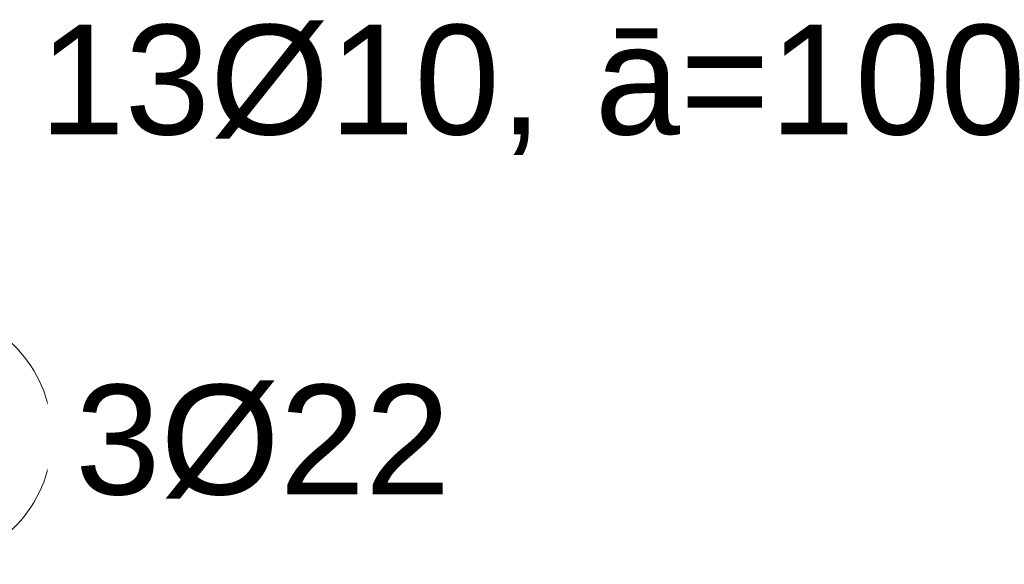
# Model space of a CAD drawing. Header units: millimetres. Extents: x -25607 to 9385, y 1894 to 10168.
# Tile 180 of 181: x 8492 to 8940, y 8532 to 8780. Entities that reach past the tile are written whole.
import ezdxf

# ---------------------------------------------------------------- set-up
doc = ezdxf.new("R2010")
doc.units = ezdxf.units.MM
doc.layers.add('S-RBAR-IDEN', color=171, linetype='Continuous', lineweight=5)
doc.styles.add('Arial', font='arial.ttf', dxfattribs={"height": 50})

# ---------------------------------------------------------------- blocks, each defined once
blk = doc.blocks.new('Popisek výztuže - _Typ_ množství_PRAVÝ-500031-V5')
at = {"layer": 'S-RBAR-IDEN'}
for p, q in [((-9208.82, 5575.12), (-9318.52, 5575.12)), ((-9318.52, 5458.68), (-9208.82, 5458.68))]:
    blk.add_line(p, q, dxfattribs=at)
for centre, start, end in [((-9318.52, 5516.9), 90, 270), ((-9208.82, 5516.9), 277.6434, 82.3566)]:
    blk.add_arc(centre, 58.22, start, end, dxfattribs=at)

msp = doc.modelspace()

# ---------------------------------------------------------------- block references
at = {"layer": 'S-RBAR-IDEN'}
msp.add_blockref('Popisek výztuže - _Typ_ množství_PRAVÝ-500031-V5', (17657.11, 3073.32), dxfattribs=at)

# ---------------------------------------------------------------- texts
at = {"layer": 'S-RBAR-IDEN', "char_height": 50, "attachment_point": 1, "style": 'Arial', "bg_fill": 3, "box_fill_scale": 1.25, "bg_fill_color": 256, "bg_fill_true_color": 13158600, "bg_fill_transparency": 0}
for s, insert, width in [('13Ø10, ', (8500.71, 8777.88), 306.6455), ('ā=100', (8753.71, 8777.88), 242.5105), ('3Ø22', (8517.01, 8613.84), 210.443)]:
    msp.add_mtext(s, dxfattribs=dict(at, insert=insert, width=width))

doc.saveas('drawing.dxf')
